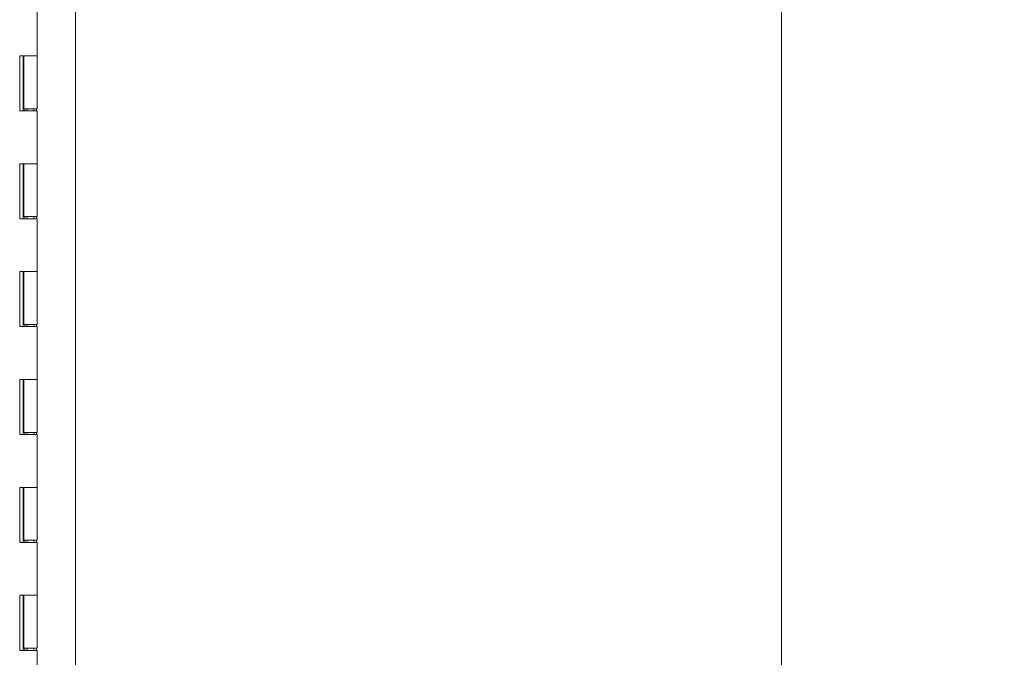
# Model space of a CAD drawing. Header units: inches. Extents: x 15 to 424, y 13 to 263.
# Tile 22 of 125: x 40 to 58, y 145 to 157. Entities that reach past the tile are written whole.
import ezdxf

# ---------------------------------------------------------------- set-up
doc = ezdxf.new("R2010")
doc.units = ezdxf.units.IN
doc.header["$LTSCALE"] = 26
doc.header["$MEASUREMENT"] = 0
doc.layers.add('Dimension (ANSI)', color=7, linetype='Continuous', lineweight=5)
doc.layers.add('Visible (ANSI)', color=7, linetype='Continuous', lineweight=5)
doc.styles.add('ROMANS', font='romans.shx')
doc.dimstyles.new('Default (ANSI)', dxfattribs={"dimscale": 26, "dimtxt": 0.08, "dimasz": 0.098425, "dimexe": 0.125, "dimexo": 0.0625, "dimgap": 0.031496, "dimtad": 0, "dimtih": 1, "dimtoh": 1, "dimrnd": 1e-08, "dimzin": 0, "dimdsep": 46, "dimtxsty": 'ROMANS', "dimcen": 0.09, "dimdle": 0.393701, "dimclrd": 256, "dimclre": 256, "dimclrt": 256, "dimadec": 0, "dimazin": 0, "dimtfac": 1.25, "dimtofl": 0, "dimtmove": 0, "dimatfit": 3, "dimfxl": 1, "dimtolj": 1, "dimtzin": 0, "dimlwd": -1, "dimlwe": -1, "dimarcsym": 0})

# ---------------------------------------------------------------- blocks, each defined once
blk = doc.blocks.new('*D14')
at = {"layer": 'Defpoints', "color": 0, "transparency": 16777216}
for p in [(40.362, 192.483), (40.362, 136.483), (54.153, 136.483)]:
    blk.add_point(p, dxfattribs=at)
at = {"layer": 'Dimension (ANSI)', "transparency": 16777216}
for p, q in [((41.987, 192.483), (57.403, 192.483)), ((54.153, 189.924), (54.153, 169.161)), ((54.153, 139.042), (54.153, 158.509)), ((41.987, 136.483), (57.403, 136.483))]:
    blk.add_line(p, q, dxfattribs=at)
for points in [[(53.727, 189.924), (54.58, 189.924), (54.153, 192.483)], [(53.727, 139.042), (54.58, 139.042), (54.153, 136.483)]]:
    blk.add_solid(points, dxfattribs=at)
at = {"layer": 'Dimension (ANSI)', "transparency": 16777216, "insert": (54.153, 163.835), "char_height": 2.08, "attachment_point": 5, "style": 'ROMANS'}
blk.add_mtext('\\A1;56.00{\\PCONT.\\PHINGE}', dxfattribs=at)

msp = doc.modelspace()

# ---------------------------------------------------------------- linework, layer by layer
at = {"layer": 'Visible (ANSI)'}
for p, q in [((41.0723, 193.4514), (41.0723, 135.5138)), ((40.3619, 157.4626), (40.3619, 156.4826)), ((40.0371, 155.4626), (40.0371, 156.4826)), ((40.0373, 156.4826), (40.0371, 156.4826)), ((40.0373, 156.4826), (40.1153, 156.4826)), ((40.0998, 155.4626), (40.0998, 156.4826)), ((40.1119, 156.4826), (40.1119, 155.5026)), ((40.3619, 156.4826), (40.1153, 156.4826)), ((40.1153, 156.4826), (40.3619, 156.4826)), ((40.3619, 156.4826), (40.3619, 155.5026)), ((40.3619, 155.5026), (40.1119, 155.5026)), ((40.1298, 155.5026), (40.1298, 155.4626)), ((40.1769, 155.4626), (40.1769, 155.5026)), ((40.2969, 155.4626), (40.2969, 155.5026)), ((40.3458, 155.5026), (40.3458, 155.4626)), ((40.0371, 155.4626), (40.0373, 155.4626)), ((40.1153, 155.4626), (40.0373, 155.4626)), ((40.1153, 155.4626), (40.3619, 155.4626)), ((40.3619, 155.4626), (40.3619, 154.4826)), ((40.0371, 153.4626), (40.0371, 154.4826)), ((40.0373, 154.4826), (40.0371, 154.4826)), ((40.0373, 154.4826), (40.1153, 154.4826)), ((40.0998, 153.4626), (40.0998, 154.4826)), ((40.1119, 154.4826), (40.1119, 153.5026)), ((40.3619, 154.4826), (40.1153, 154.4826)), ((40.1153, 154.4826), (40.3619, 154.4826)), ((40.3619, 154.4826), (40.3619, 153.5026)), ((40.3619, 153.5026), (40.1119, 153.5026)), ((40.1298, 153.5026), (40.1298, 153.4626)), ((40.1769, 153.4626), (40.1769, 153.5026)), ((40.2969, 153.4626), (40.2969, 153.5026)), ((40.3458, 153.5026), (40.3458, 153.4626)), ((40.0371, 153.4626), (40.0373, 153.4626)), ((40.1153, 153.4626), (40.0373, 153.4626)), ((40.1153, 153.4626), (40.3619, 153.4626)), ((40.3619, 153.4626), (40.3619, 152.4826)), ((40.0371, 151.4626), (40.0371, 152.4826)), ((40.0373, 152.4826), (40.0371, 152.4826)), ((40.0373, 152.4826), (40.1153, 152.4826)), ((40.0998, 151.4626), (40.0998, 152.4826)), ((40.1119, 152.4826), (40.1119, 151.5026)), ((40.3619, 152.4826), (40.1153, 152.4826)), ((40.1153, 152.4826), (40.3619, 152.4826)), ((40.3619, 152.4826), (40.3619, 151.5026)), ((40.0371, 151.4626), (40.0373, 151.4626)), ((40.1153, 151.4626), (40.0373, 151.4626)), ((40.3619, 151.5026), (40.1119, 151.5026)), ((40.1153, 151.4626), (40.3619, 151.4626)), ((40.1298, 151.5026), (40.1298, 151.4626)), ((40.1769, 151.4626), (40.1769, 151.5026)), ((40.2969, 151.4626), (40.2969, 151.5026)), ((40.3458, 151.5026), (40.3458, 151.4626)), ((40.3619, 151.4626), (40.3619, 150.4826)), ((40.0371, 149.4626), (40.0371, 150.4826)), ((40.0373, 150.4826), (40.0371, 150.4826)), ((40.0373, 150.4826), (40.1153, 150.4826)), ((40.0998, 149.4626), (40.0998, 150.4826)), ((40.1119, 150.4826), (40.1119, 149.5026)), ((40.3619, 150.4826), (40.1153, 150.4826)), ((40.1153, 150.4826), (40.3619, 150.4826)), ((40.3619, 150.4826), (40.3619, 149.5026)), ((40.0371, 149.4626), (40.0373, 149.4626)), ((40.1153, 149.4626), (40.0373, 149.4626)), ((40.3619, 149.5026), (40.1119, 149.5026)), ((40.1153, 149.4626), (40.3619, 149.4626)), ((40.1298, 149.5026), (40.1298, 149.4626)), ((40.1769, 149.4626), (40.1769, 149.5026)), ((40.2969, 149.4626), (40.2969, 149.5026)), ((40.3458, 149.5026), (40.3458, 149.4626)), ((40.3619, 149.4626), (40.3619, 148.4826)), ((40.0371, 147.4626), (40.0371, 148.4826)), ((40.0373, 148.4826), (40.0371, 148.4826)), ((40.0373, 148.4826), (40.1153, 148.4826)), ((40.0998, 147.4626), (40.0998, 148.4826)), ((40.1119, 148.4826), (40.1119, 147.5026)), ((40.3619, 148.4826), (40.1153, 148.4826)), ((40.1153, 148.4826), (40.3619, 148.4826)), ((40.3619, 148.4826), (40.3619, 147.5026)), ((40.0371, 147.4626), (40.0373, 147.4626)), ((40.1153, 147.4626), (40.0373, 147.4626)), ((40.3619, 147.5026), (40.1119, 147.5026)), ((40.1153, 147.4626), (40.3619, 147.4626)), ((40.1298, 147.5026), (40.1298, 147.4626)), ((40.1769, 147.4626), (40.1769, 147.5026)), ((40.2969, 147.4626), (40.2969, 147.5026)), ((40.3458, 147.5026), (40.3458, 147.4626)), ((40.3619, 147.4626), (40.3619, 146.4826)), ((40.0371, 145.4626), (40.0371, 146.4826)), ((40.0373, 146.4826), (40.0371, 146.4826)), ((40.0373, 146.4826), (40.1153, 146.4826)), ((40.0998, 145.4626), (40.0998, 146.4826)), ((40.1119, 146.4826), (40.1119, 145.5026)), ((40.3619, 146.4826), (40.1153, 146.4826)), ((40.1153, 146.4826), (40.3619, 146.4826)), ((40.3619, 146.4826), (40.3619, 145.5026)), ((40.0371, 145.4626), (40.0373, 145.4626)), ((40.1153, 145.4626), (40.0373, 145.4626)), ((40.3619, 145.5026), (40.1119, 145.5026)), ((40.1153, 145.4626), (40.3619, 145.4626)), ((40.1298, 145.5026), (40.1298, 145.4626)), ((40.1769, 145.4626), (40.1769, 145.5026)), ((40.2969, 145.4626), (40.2969, 145.5026)), ((40.3458, 145.5026), (40.3458, 145.4626)), ((40.3619, 145.4626), (40.3619, 144.4826))]:
    msp.add_line(p, q, dxfattribs=at)

# ---------------------------------------------------------------- dimensions: what is measured, and where the dimension line sits
at = {"layer": 'Dimension (ANSI)'}
dim = msp.add_linear_dim(base=(54.1534, 136.4826), p1=(40.3619, 192.4826), p2=(40.3619, 136.4826), angle=90, text='<>{\\PCONT.\\PHINGE}', dimstyle='Default (ANSI)', override={"dimdec": 2, "dimtp": 0, "dimtm": 0, "dimtdec": 2, "dimatfit": 1}, dxfattribs=at)
dim.commit()
dim.dimension.update_dxf_attribs({"geometry": '*D14', "text_midpoint": (54.1534, 163.835), "dimtype": 160})

doc.saveas('drawing.dxf')
